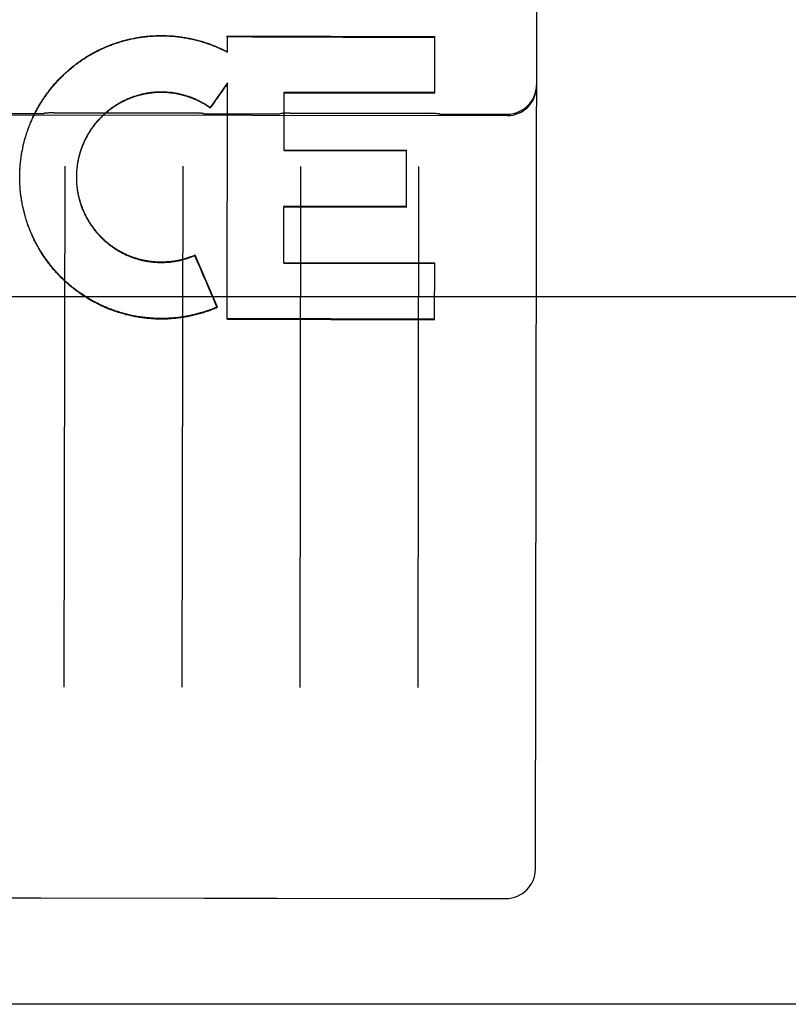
# Model space of a CAD drawing. Header units: inches. Extents: x 0 to 212, y 0 to 138.
# Tile 11 of 43: x 94.442 to 95.257, y 17.084 to 18.127. Entities that reach past the tile are written whole.
import ezdxf

# ---------------------------------------------------------------- set-up
doc = ezdxf.new("R2010")
doc.units = ezdxf.units.IN
doc.header["$LTSCALE"] = 11.6875
doc.header["$MEASUREMENT"] = 0
doc.linetypes.add('HIDDEN', pattern=[0.2, 0.1, -0.1])
doc.layers.get('0').update_dxf_attribs({"linetype": 'CONTINUOUS'})
doc.layers.add('02___PRT_ALL_AXES', color=7, linetype='CONTINUOUS')
doc.layers.add('DEFAULT_2', color=8, linetype='HIDDEN')

msp = doc.modelspace()

# ---------------------------------------------------------------- linework, layer by layer
at = {"color": 3, "linetype": 'Continuous'}
msp.add_line((97.4119, 17.084), (62.4744, 17.084), dxfattribs=at)
at = {"layer": '02___PRT_ALL_AXES', "color": 8, "linetype": 'HIDDEN'}
for p, q in [((94.1464, 18.0271), (94.9589, 18.0258)), ((94.3901, 18.0281), (94.4651, 18.028)), ((94.4787, 18.0288), (94.6265, 18.0286)), ((94.6401, 18.0277), (94.7151, 18.0276)), ((94.7287, 18.0284), (94.8765, 18.0282)), ((94.8901, 18.0273), (94.9589, 18.0272)), ((94.3888, 17.1969), (94.4638, 17.1968)), ((94.4645, 17.1968), (94.6381, 17.1965)), ((94.6388, 17.1965), (94.7138, 17.1964)), ((94.7145, 17.1964), (94.8881, 17.1961)), ((94.8888, 17.1961), (94.9575, 17.196))]:
    msp.add_line(p, q, dxfattribs=at)
at = {"layer": 'DEFAULT_2', "color": 8, "linetype": 'HIDDEN'}
for p, q in [((94.9888, 17.2272), (94.9919, 19.1225)), ((94.6626, 18.1105), (94.8824, 18.1097)), ((94.6626, 18.0928), (94.6626, 18.1105)), ((94.8823, 18.0497), (94.8824, 18.1097)), ((94.6576, 18.0957), (94.6626, 18.0932)), ((94.6576, 18.0954), (94.6576, 18.0957)), ((94.6625, 18.0604), (94.6442, 18.0343)), ((94.6621, 17.81), (94.6625, 18.0604)), ((94.7224, 17.9888), (94.7225, 18.0504)), ((94.8823, 18.0501), (94.7225, 18.0504)), ((94.7225, 18.05), (94.8823, 18.0497)), ((94.6442, 18.0338), (94.6442, 18.0343)), ((94.7224, 17.9892), (94.8522, 17.989)), ((94.7224, 17.9888), (94.8522, 17.9886)), ((94.8522, 17.9289), (94.8522, 17.989)), ((94.49, 17.9723), (94.4891, 17.4202)), ((94.615, 17.9721), (94.6141, 17.42)), ((94.74, 17.9719), (94.7391, 17.4198)), ((94.865, 17.9717), (94.8641, 17.4196)), ((94.4423, 17.9635), (94.4424, 17.9655)), ((94.4423, 17.962), (94.4423, 17.964)), ((94.4423, 17.9605), (94.4423, 17.9626)), ((94.4423, 17.9605), (94.4423, 17.9611)), ((94.4423, 17.9592), (94.4423, 17.961)), ((94.4423, 17.9577), (94.4423, 17.9597)), ((94.4424, 17.9649), (94.4424, 17.9669)), ((94.5023, 17.9632), (94.5023, 17.9617)), ((94.5023, 17.9622), (94.5023, 17.9604)), ((94.5023, 17.9612), (94.5023, 17.9604)), ((94.5023, 17.9609), (94.5023, 17.9598)), ((94.5023, 17.9602), (94.5023, 17.9588)), ((94.5023, 17.9592), (94.5023, 17.9578)), ((94.4423, 17.9563), (94.4423, 17.9583)), ((94.4424, 17.9548), (94.4423, 17.9568)), ((94.4424, 17.9534), (94.4424, 17.9554)), ((94.7222, 17.8695), (94.7223, 17.9296)), ((94.8522, 17.9294), (94.7223, 17.9296)), ((94.7223, 17.9291), (94.8522, 17.9289)), ((94.6279, 17.8781), (94.6516, 17.823)), ((94.6279, 17.8775), (94.6279, 17.8781)), ((94.7222, 17.8701), (94.8821, 17.8698)), ((94.7222, 17.8695), (94.8821, 17.8692)), ((94.882, 17.8095), (94.8821, 17.8698)), ((63.8494, 17.834), (96.5994, 17.834)), ((94.6516, 17.8224), (94.6516, 17.823)), ((94.882, 17.8102), (94.6621, 17.8106)), ((94.6621, 17.81), (94.882, 17.8095)), ((94.4642, 17.1968), (94.4645, 17.1968)), ((94.6381, 17.1965), (94.6383, 17.1965)), ((94.7142, 17.1964), (94.7145, 17.1964)), ((94.8881, 17.1961), (94.8883, 17.1961))]:
    msp.add_line(p, q, dxfattribs=at)
for points in [[(94.4424, 17.9663), (94.4425, 17.9684), (94.4426, 17.9698), (94.4426, 17.9712), (94.4428, 17.9727), (94.4429, 17.9741), (94.443, 17.9755), (94.4432, 17.977), (94.4433, 17.9784), (94.4435, 17.9798), (94.4437, 17.9813), (94.4439, 17.9827), (94.4441, 17.9841), (94.4443, 17.9855), (94.4446, 17.987), (94.4449, 17.9884), (94.4451, 17.9898), (94.4454, 17.9912), (94.4457, 17.9926), (94.446, 17.994), (94.4464, 17.9954), (94.4467, 17.9968), (94.447, 17.9982), (94.4474, 17.9996), (94.4478, 18.001), (94.4482, 18.0024), (94.4486, 18.0038), (94.449, 18.0052), (94.4494, 18.0065), (94.4499, 18.0079), (94.4504, 18.0093), (94.4508, 18.0106), (94.4513, 18.012), (94.4518, 18.0134), (94.4523, 18.0147), (94.4529, 18.016), (94.4534, 18.0174), (94.4539, 18.0187), (94.4545, 18.02), (94.4551, 18.0214), (94.4557, 18.0227), (94.4563, 18.024), (94.4569, 18.0253), (94.4575, 18.0266), (94.4582, 18.0279), (94.4588, 18.0292), (94.4595, 18.0304), (94.4601, 18.0317), (94.4608, 18.033), (94.4615, 18.0342), (94.4622, 18.0355), (94.463, 18.0367), (94.4637, 18.038), (94.4645, 18.0392), (94.4652, 18.0404), (94.466, 18.0417), (94.4668, 18.0429), (94.4676, 18.0441), (94.4684, 18.0453), (94.4692, 18.0465), (94.47, 18.0476), (94.4709, 18.0488), (94.4717, 18.05), (94.4726, 18.0511), (94.4735, 18.0523), (94.4743, 18.0534), (94.4752, 18.0545), (94.4761, 18.0557), (94.4771, 18.0568), (94.478, 18.0579), (94.4789, 18.059), (94.4799, 18.0601), (94.4808, 18.0611), (94.4818, 18.0622), (94.4828, 18.0633), (94.4838, 18.0643), (94.4848, 18.0653), (94.4858, 18.0664), (94.4868, 18.0674), (94.4878, 18.0684), (94.4889, 18.0694), (94.4899, 18.0704), (94.491, 18.0714), (94.4921, 18.0723), (94.4931, 18.0733), (94.4942, 18.0742), (94.4953, 18.0752), (94.4964, 18.0761), (94.4975, 18.077), (94.4987, 18.0779), (94.4998, 18.0788), (94.5009, 18.0797), (94.5021, 18.0806), (94.5032, 18.0814), (94.5044, 18.0823), (94.5056, 18.0831), (94.5068, 18.0839), (94.5079, 18.0848), (94.5091, 18.0856), (94.5103, 18.0864), (94.5116, 18.0871), (94.5128, 18.0879), (94.514, 18.0887), (94.5152, 18.0894), (94.5165, 18.0902), (94.5177, 18.0909), (94.519, 18.0916), (94.5202, 18.0923), (94.5215, 18.093), (94.5228, 18.0936), (94.5241, 18.0943), (94.5254, 18.095), (94.5266, 18.0956), (94.5279, 18.0962), (94.5293, 18.0968), (94.5306, 18.0974), (94.5319, 18.098), (94.5332, 18.0986), (94.5345, 18.0992), (94.5359, 18.0997), (94.5372, 18.1002), (94.5385, 18.1008), (94.5399, 18.1013), (94.5413, 18.1018), (94.5426, 18.1023), (94.544, 18.1027), (94.5453, 18.1032), (94.5467, 18.1036), (94.5481, 18.1041), (94.5495, 18.1045), (94.5509, 18.1049), (94.5522, 18.1053), (94.5536, 18.1057), (94.555, 18.106), (94.5564, 18.1064), (94.5578, 18.1067), (94.5592, 18.107), (94.5606, 18.1073), (94.5621, 18.1076), (94.5635, 18.1079), (94.5649, 18.1082), (94.5663, 18.1084), (94.5677, 18.1087), (94.5691, 18.1089), (94.5706, 18.1091), (94.572, 18.1093), (94.5734, 18.1095), (94.5749, 18.1097), (94.5763, 18.1099), (94.5777, 18.11), (94.5792, 18.1101), (94.5806, 18.1103), (94.582, 18.1104), (94.5835, 18.1105), (94.5849, 18.1105), (94.5864, 18.1106), (94.5878, 18.1106), (94.5892, 18.1107), (94.5907, 18.1107), (94.5921, 18.1107), (94.5936, 18.1107), (94.595, 18.1107), (94.5964, 18.1107), (94.5979, 18.1106), (94.5993, 18.1105), (94.6008, 18.1105), (94.6022, 18.1104), (94.6036, 18.1103), (94.6051, 18.1102), (94.6065, 18.11), (94.608, 18.1099), (94.6094, 18.1097), (94.6108, 18.1096), (94.6123, 18.1094), (94.6137, 18.1092), (94.6151, 18.109), (94.6165, 18.1087), (94.618, 18.1085), (94.6194, 18.1082), (94.6208, 18.108), (94.6222, 18.1077), (94.6236, 18.1074), (94.625, 18.1071), (94.6264, 18.1068), (94.6278, 18.1064), (94.6292, 18.1061), (94.6306, 18.1057), (94.632, 18.1054), (94.6334, 18.105), (94.6348, 18.1046), (94.6362, 18.1042), (94.6376, 18.1037), (94.6389, 18.1033), (94.6403, 18.1028), (94.6417, 18.1024), (94.643, 18.1019), (94.6444, 18.1014), (94.6457, 18.1009), (94.6471, 18.1004), (94.6484, 18.0998)], [(94.4425, 17.9678), (94.4425, 17.9692), (94.4426, 17.9707), (94.4427, 17.9721), (94.4429, 17.9735), (94.443, 17.975), (94.4431, 17.9764), (94.4433, 17.9778), (94.4435, 17.9792), (94.4437, 17.9807), (94.4439, 17.9821), (94.4441, 17.9835), (94.4443, 17.9849), (94.4446, 17.9863), (94.4448, 17.9878), (94.4451, 17.9892), (94.4454, 17.9906), (94.4457, 17.992), (94.446, 17.9934), (94.4463, 17.9948), (94.4466, 17.9962), (94.447, 17.9976), (94.4474, 17.999), (94.4477, 18.0004), (94.4481, 18.0017), (94.4485, 18.0031), (94.4489, 18.0045), (94.4494, 18.0059), (94.4498, 18.0072), (94.4503, 18.0086), (94.4507, 18.0099), (94.4512, 18.0113), (94.4517, 18.0126), (94.4522, 18.014), (94.4527, 18.0153), (94.4533, 18.0167), (94.4538, 18.018), (94.4544, 18.0193), (94.455, 18.0206), (94.4555, 18.0219), (94.4561, 18.0233), (94.4567, 18.0246), (94.4574, 18.0259), (94.458, 18.0271), (94.4586, 18.0284), (94.4593, 18.0297), (94.46, 18.031), (94.4607, 18.0322), (94.4613, 18.0335), (94.4621, 18.0347), (94.4628, 18.036), (94.4635, 18.0372), (94.4642, 18.0385), (94.465, 18.0397), (94.4658, 18.0409), (94.4665, 18.0421), (94.4673, 18.0433), (94.4681, 18.0445), (94.4689, 18.0457), (94.4698, 18.0468), (94.4706, 18.048), (94.4714, 18.0492), (94.4723, 18.0503), (94.4732, 18.0515), (94.474, 18.0526), (94.4749, 18.0537), (94.4758, 18.0549), (94.4767, 18.056), (94.4777, 18.0571), (94.4786, 18.0582), (94.4795, 18.0593), (94.4805, 18.0603), (94.4814, 18.0614), (94.4824, 18.0624), (94.4834, 18.0635), (94.4844, 18.0645), (94.4854, 18.0656), (94.4864, 18.0666), (94.4874, 18.0676), (94.4885, 18.0686), (94.4895, 18.0696), (94.4905, 18.0706), (94.4916, 18.0715), (94.4927, 18.0725), (94.4938, 18.0734), (94.4948, 18.0744), (94.4959, 18.0753), (94.497, 18.0762), (94.4982, 18.0771), (94.4993, 18.078), (94.5004, 18.0789), (94.5015, 18.0798), (94.5027, 18.0806), (94.5038, 18.0815), (94.505, 18.0823), (94.5062, 18.0832), (94.5074, 18.084), (94.5085, 18.0848), (94.5097, 18.0856), (94.5109, 18.0864), (94.5122, 18.0871), (94.5134, 18.0879), (94.5146, 18.0887), (94.5158, 18.0894), (94.5171, 18.0901), (94.5183, 18.0908), (94.5196, 18.0915), (94.5208, 18.0922), (94.5221, 18.0929), (94.5234, 18.0936), (94.5246, 18.0942), (94.5259, 18.0949), (94.5272, 18.0955), (94.5285, 18.0961), (94.5298, 18.0967), (94.5311, 18.0973), (94.5324, 18.0979), (94.5337, 18.0984), (94.5351, 18.099), (94.5364, 18.0995), (94.5377, 18.1001), (94.5391, 18.1006), (94.5404, 18.1011), (94.5418, 18.1016), (94.5431, 18.1021), (94.5445, 18.1025), (94.5458, 18.103), (94.5472, 18.1034), (94.5486, 18.1038), (94.55, 18.1042), (94.5513, 18.1046), (94.5527, 18.105), (94.5541, 18.1054), (94.5555, 18.1058), (94.5569, 18.1061), (94.5583, 18.1064), (94.5597, 18.1068), (94.5611, 18.1071), (94.5625, 18.1074), (94.5639, 18.1076), (94.5653, 18.1079), (94.5667, 18.1082), (94.5681, 18.1084), (94.5696, 18.1086), (94.571, 18.1088), (94.5724, 18.109), (94.5738, 18.1092), (94.5752, 18.1094), (94.5767, 18.1095), (94.5781, 18.1097), (94.5795, 18.1098), (94.581, 18.1099), (94.5824, 18.11), (94.5838, 18.1101), (94.5853, 18.1102), (94.5867, 18.1102), (94.5881, 18.1103), (94.5896, 18.1103), (94.591, 18.1103), (94.5924, 18.1103), (94.5939, 18.1103), (94.5953, 18.1103), (94.5967, 18.1103), (94.5982, 18.1102), (94.5996, 18.1102), (94.601, 18.1101), (94.6025, 18.11), (94.6039, 18.1099), (94.6053, 18.1098), (94.6068, 18.1096), (94.6082, 18.1095), (94.6096, 18.1093), (94.611, 18.1092), (94.6125, 18.109), (94.6139, 18.1088), (94.6153, 18.1086), (94.6167, 18.1083), (94.6181, 18.1081), (94.6196, 18.1078), (94.621, 18.1076), (94.6224, 18.1073), (94.6238, 18.107), (94.6252, 18.1067), (94.6266, 18.1064), (94.628, 18.106), (94.6294, 18.1057), (94.6308, 18.1053), (94.6321, 18.105), (94.6335, 18.1046), (94.6349, 18.1042), (94.6363, 18.1037), (94.6376, 18.1033), (94.639, 18.1029), (94.6404, 18.1024), (94.6417, 18.102), (94.6431, 18.1015), (94.6444, 18.101), (94.6458, 18.1005), (94.6471, 18.1), (94.6484, 18.0994)], [(94.6484, 18.0998), (94.6497, 18.0993), (94.6511, 18.0987), (94.6524, 18.0981), (94.6537, 18.0976), (94.655, 18.097), (94.6563, 18.0964), (94.6576, 18.0957)], [(94.6484, 18.0994), (94.6498, 18.0989), (94.6511, 18.0983), (94.6524, 18.0978), (94.6537, 18.0972), (94.655, 18.0966), (94.6563, 18.096), (94.6576, 18.0954)], [(94.6442, 18.0343), (94.6434, 18.0348), (94.6425, 18.0354), (94.6417, 18.0359), (94.6409, 18.0365), (94.6401, 18.037), (94.6392, 18.0375), (94.6384, 18.038), (94.6375, 18.0385), (94.6367, 18.039), (94.6358, 18.0395), (94.6349, 18.04), (94.6341, 18.0404), (94.6332, 18.0409), (94.6323, 18.0413), (94.6314, 18.0418), (94.6305, 18.0422), (94.6296, 18.0426), (94.6288, 18.043), (94.6278, 18.0434), (94.6269, 18.0438), (94.626, 18.0442), (94.6251, 18.0445), (94.6242, 18.0449), (94.6233, 18.0452), (94.6223, 18.0456), (94.6214, 18.0459), (94.6205, 18.0462), (94.6195, 18.0465), (94.6186, 18.0468), (94.6177, 18.0471), (94.6167, 18.0473), (94.6158, 18.0476), (94.6148, 18.0479), (94.6138, 18.0481), (94.6129, 18.0483), (94.6119, 18.0486), (94.611, 18.0488), (94.61, 18.049), (94.609, 18.0491), (94.6081, 18.0493), (94.6071, 18.0495), (94.6061, 18.0497), (94.6051, 18.0498), (94.6042, 18.0499), (94.6032, 18.0501), (94.6022, 18.0502), (94.6012, 18.0503), (94.6002, 18.0504), (94.5993, 18.0504), (94.5983, 18.0505), (94.5973, 18.0506), (94.5963, 18.0506), (94.5953, 18.0507), (94.5943, 18.0507), (94.5934, 18.0507), (94.5924, 18.0507), (94.5914, 18.0507), (94.5904, 18.0507), (94.5894, 18.0507), (94.5884, 18.0506), (94.5874, 18.0506), (94.5865, 18.0505), (94.5855, 18.0505), (94.5845, 18.0504), (94.5835, 18.0503), (94.5825, 18.0502), (94.5815, 18.0501), (94.5806, 18.05), (94.5796, 18.0498), (94.5786, 18.0497), (94.5776, 18.0495), (94.5767, 18.0494), (94.5757, 18.0492), (94.5747, 18.049), (94.5738, 18.0488), (94.5728, 18.0486), (94.5718, 18.0484), (94.5709, 18.0481), (94.5699, 18.0479), (94.569, 18.0476), (94.568, 18.0474), (94.5671, 18.0471), (94.5661, 18.0468), (94.5652, 18.0465), (94.5642, 18.0462), (94.5633, 18.0459), (94.5624, 18.0456), (94.5615, 18.0453), (94.5605, 18.0449), (94.5596, 18.0446), (94.5587, 18.0442), (94.5578, 18.0438), (94.5569, 18.0435), (94.556, 18.0431), (94.5551, 18.0427), (94.5542, 18.0423), (94.5533, 18.0418), (94.5524, 18.0414), (94.5515, 18.041), (94.5506, 18.0405), (94.5498, 18.04), (94.5489, 18.0396), (94.548, 18.0391), (94.5472, 18.0386), (94.5463, 18.0381), (94.5455, 18.0376), (94.5446, 18.0371), (94.5438, 18.0366), (94.543, 18.036), (94.5422, 18.0355), (94.5413, 18.0349), (94.5405, 18.0344), (94.5397, 18.0338), (94.5389, 18.0332), (94.5381, 18.0326), (94.5374, 18.032), (94.5366, 18.0314), (94.5358, 18.0308), (94.535, 18.0302), (94.5343, 18.0296), (94.5335, 18.0289), (94.5328, 18.0283), (94.5321, 18.0276), (94.5313, 18.0269), (94.5306, 18.0263), (94.5299, 18.0256), (94.5292, 18.0249), (94.5285, 18.0242), (94.5278, 18.0235), (94.5271, 18.0228), (94.5264, 18.0221), (94.5258, 18.0214), (94.5251, 18.0206), (94.5245, 18.0199), (94.5238, 18.0191), (94.5232, 18.0184), (94.5226, 18.0176), (94.5219, 18.0169), (94.5213, 18.0161), (94.5207, 18.0153), (94.5201, 18.0145), (94.5195, 18.0137), (94.519, 18.0129), (94.5184, 18.0121), (94.5178, 18.0113), (94.5173, 18.0105), (94.5167, 18.0097), (94.5162, 18.0088), (94.5157, 18.008), (94.5152, 18.0072), (94.5147, 18.0063), (94.5142, 18.0055), (94.5137, 18.0046), (94.5132, 18.0037), (94.5128, 18.0029), (94.5123, 18.002), (94.5119, 18.0011), (94.5114, 18.0002), (94.511, 17.9993), (94.5106, 17.9984), (94.5102, 17.9976), (94.5098, 17.9966), (94.5094, 17.9957), (94.509, 17.9948), (94.5086, 17.9939), (94.5083, 17.993), (94.5079, 17.9921), (94.5076, 17.9912), (94.5073, 17.9902), (94.5069, 17.9893), (94.5066, 17.9884), (94.5063, 17.9874), (94.506, 17.9865), (94.5058, 17.9855), (94.5055, 17.9846), (94.5052, 17.9836), (94.505, 17.9827), (94.5048, 17.9817), (94.5045, 17.9808), (94.5043, 17.9798), (94.5041, 17.9788), (94.5039, 17.9779), (94.5037, 17.9769), (94.5036, 17.9759), (94.5034, 17.9749), (94.5033, 17.974), (94.5031, 17.973), (94.503, 17.972), (94.5029, 17.971), (94.5028, 17.9701), (94.5027, 17.9691), (94.5026, 17.9681), (94.5025, 17.9671), (94.5024, 17.9661), (94.5024, 17.9651), (94.5023, 17.9642), (94.5023, 17.9632)], [(94.6442, 18.0338), (94.6434, 18.0344), (94.6425, 18.035), (94.6417, 18.0355), (94.6409, 18.036), (94.6401, 18.0366), (94.6392, 18.0371), (94.6384, 18.0376), (94.6376, 18.0381), (94.6367, 18.0386), (94.6359, 18.0391), (94.635, 18.0395), (94.6341, 18.04), (94.6333, 18.0404), (94.6324, 18.0409), (94.6315, 18.0413), (94.6306, 18.0417), (94.6297, 18.0421), (94.6288, 18.0426), (94.6279, 18.0429), (94.627, 18.0433), (94.6261, 18.0437), (94.6252, 18.0441), (94.6243, 18.0444), (94.6234, 18.0448), (94.6225, 18.0451), (94.6215, 18.0454), (94.6206, 18.0457), (94.6197, 18.046), (94.6187, 18.0463), (94.6178, 18.0466), (94.6169, 18.0469), (94.6159, 18.0472), (94.615, 18.0474), (94.614, 18.0476), (94.6131, 18.0479), (94.6121, 18.0481), (94.6112, 18.0483), (94.6102, 18.0485), (94.6092, 18.0487), (94.6083, 18.0489), (94.6073, 18.0491), (94.6063, 18.0492), (94.6054, 18.0494), (94.6044, 18.0495), (94.6034, 18.0496), (94.6024, 18.0497), (94.6015, 18.0498), (94.6005, 18.0499), (94.5995, 18.05), (94.5985, 18.0501), (94.5976, 18.0502), (94.5966, 18.0502), (94.5956, 18.0503), (94.5946, 18.0503), (94.5936, 18.0503), (94.5927, 18.0503), (94.5917, 18.0503), (94.5907, 18.0503), (94.5897, 18.0503), (94.5887, 18.0502), (94.5878, 18.0502), (94.5868, 18.0501), (94.5858, 18.0501), (94.5848, 18.05), (94.5838, 18.0499), (94.5829, 18.0498), (94.5819, 18.0497), (94.5809, 18.0496), (94.58, 18.0495), (94.579, 18.0493), (94.578, 18.0492), (94.577, 18.049), (94.5761, 18.0488), (94.5751, 18.0487), (94.5742, 18.0485), (94.5732, 18.0483), (94.5722, 18.0481), (94.5713, 18.0478), (94.5703, 18.0476), (94.5694, 18.0474), (94.5684, 18.0471), (94.5675, 18.0468), (94.5665, 18.0466), (94.5656, 18.0463), (94.5647, 18.046), (94.5637, 18.0457), (94.5628, 18.0454), (94.5619, 18.045), (94.561, 18.0447), (94.5601, 18.0443), (94.5591, 18.044), (94.5582, 18.0436), (94.5573, 18.0432), (94.5564, 18.0429), (94.5555, 18.0425), (94.5546, 18.0421), (94.5537, 18.0416), (94.5529, 18.0412), (94.552, 18.0408), (94.5511, 18.0403), (94.5502, 18.0399), (94.5494, 18.0394), (94.5485, 18.0389), (94.5477, 18.0385), (94.5468, 18.038), (94.546, 18.0375), (94.5451, 18.037), (94.5443, 18.0364), (94.5435, 18.0359), (94.5426, 18.0354), (94.5418, 18.0348), (94.541, 18.0343), (94.5402, 18.0337), (94.5394, 18.0331), (94.5386, 18.0326), (94.5378, 18.032), (94.5371, 18.0314), (94.5363, 18.0308), (94.5355, 18.0302), (94.5348, 18.0295), (94.534, 18.0289), (94.5333, 18.0283), (94.5325, 18.0276), (94.5318, 18.027), (94.5311, 18.0263), (94.5304, 18.0256), (94.5297, 18.0249), (94.529, 18.0243), (94.5283, 18.0236), (94.5276, 18.0229), (94.5269, 18.0222), (94.5262, 18.0214), (94.5256, 18.0207), (94.5249, 18.02), (94.5243, 18.0192), (94.5236, 18.0185), (94.523, 18.0177), (94.5224, 18.017), (94.5218, 18.0162), (94.5212, 18.0155), (94.5206, 18.0147), (94.52, 18.0139), (94.5194, 18.0131), (94.5188, 18.0123), (94.5183, 18.0115), (94.5177, 18.0107), (94.5172, 18.0099), (94.5166, 18.009), (94.5161, 18.0082), (94.5156, 18.0074), (94.5151, 18.0065), (94.5146, 18.0057), (94.5141, 18.0048), (94.5136, 18.004), (94.5131, 18.0031), (94.5127, 18.0023), (94.5122, 18.0014), (94.5118, 18.0005), (94.5113, 17.9996), (94.5109, 17.9988), (94.5105, 17.9979), (94.5101, 17.997), (94.5097, 17.9961), (94.5093, 17.9952), (94.5089, 17.9943), (94.5086, 17.9933), (94.5082, 17.9924), (94.5079, 17.9915), (94.5075, 17.9906), (94.5072, 17.9897), (94.5069, 17.9887), (94.5066, 17.9878), (94.5063, 17.9869), (94.506, 17.9859), (94.5057, 17.985), (94.5055, 17.984), (94.5052, 17.9831), (94.505, 17.9821), (94.5047, 17.9812), (94.5045, 17.9802), (94.5043, 17.9793), (94.5041, 17.9783), (94.5039, 17.9773), (94.5037, 17.9764), (94.5036, 17.9754), (94.5034, 17.9744), (94.5033, 17.9735), (94.5031, 17.9725), (94.503, 17.9715), (94.5029, 17.9705), (94.5028, 17.9696), (94.5027, 17.9686), (94.5026, 17.9676), (94.5025, 17.9666), (94.5024, 17.9657), (94.5024, 17.9647), (94.5023, 17.9637), (94.5023, 17.9627)], [(94.4787, 18.0288), (94.4777, 18.0288), (94.4765, 18.0288), (94.4754, 18.0287), (94.4742, 18.0287), (94.4731, 18.0286), (94.4719, 18.0285), (94.4707, 18.0284), (94.4695, 18.0283), (94.4683, 18.0282), (94.4681, 18.0282)], [(94.6371, 18.0279), (94.6369, 18.0279), (94.6357, 18.0281), (94.6345, 18.0282), (94.6333, 18.0283), (94.6322, 18.0284), (94.631, 18.0284), (94.6298, 18.0285), (94.6287, 18.0285), (94.6275, 18.0285), (94.6265, 18.0286)], [(94.7287, 18.0284), (94.7277, 18.0284), (94.7265, 18.0284), (94.7254, 18.0283), (94.7242, 18.0283), (94.7231, 18.0282), (94.7219, 18.0281), (94.7207, 18.028), (94.7195, 18.0279), (94.7183, 18.0278), (94.7181, 18.0278)], [(94.8871, 18.0275), (94.8869, 18.0275), (94.8857, 18.0277), (94.8845, 18.0278), (94.8833, 18.0279), (94.8822, 18.028), (94.881, 18.028), (94.8798, 18.0281), (94.8787, 18.0281), (94.8775, 18.0281), (94.8765, 18.0282)], [(94.4426, 17.9511), (94.4425, 17.9525), (94.4424, 17.9539)], [(94.4427, 17.9491), (94.4426, 17.9505), (94.4425, 17.952), (94.4424, 17.9534)], [(94.6516, 17.823), (94.6503, 17.8224), (94.649, 17.8219), (94.6476, 17.8213), (94.6463, 17.8208), (94.645, 17.8203), (94.6436, 17.8198), (94.6422, 17.8193), (94.6409, 17.8189), (94.6395, 17.8184), (94.6381, 17.8179), (94.6368, 17.8175), (94.6354, 17.8171), (94.634, 17.8167), (94.6326, 17.8163), (94.6312, 17.8159), (94.6298, 17.8155), (94.6284, 17.8152), (94.627, 17.8148), (94.6256, 17.8145), (94.6242, 17.8142), (94.6228, 17.8139), (94.6214, 17.8136), (94.62, 17.8133), (94.6186, 17.8131), (94.6171, 17.8128), (94.6157, 17.8126), (94.6143, 17.8124), (94.6129, 17.8122), (94.6114, 17.812), (94.61, 17.8118), (94.6086, 17.8116), (94.6071, 17.8115), (94.6057, 17.8114), (94.6043, 17.8112), (94.6028, 17.8111), (94.6014, 17.811), (94.6, 17.811), (94.5985, 17.8109), (94.5971, 17.8108), (94.5956, 17.8108), (94.5942, 17.8108), (94.5927, 17.8108), (94.5913, 17.8108), (94.5899, 17.8108), (94.5884, 17.8108), (94.587, 17.8109), (94.5855, 17.8109), (94.5841, 17.811), (94.5827, 17.8111), (94.5812, 17.8112), (94.5798, 17.8113), (94.5783, 17.8114), (94.5769, 17.8116), (94.5755, 17.8117), (94.574, 17.8119), (94.5726, 17.8121), (94.5712, 17.8123), (94.5698, 17.8125), (94.5683, 17.8127), (94.5669, 17.8129), (94.5655, 17.8132), (94.5641, 17.8134), (94.5627, 17.8137), (94.5612, 17.814), (94.5598, 17.8143), (94.5584, 17.8146), (94.557, 17.815), (94.5556, 17.8153), (94.5542, 17.8157), (94.5528, 17.816), (94.5514, 17.8164), (94.5501, 17.8168), (94.5487, 17.8172), (94.5473, 17.8177), (94.5459, 17.8181), (94.5446, 17.8186), (94.5432, 17.819), (94.5418, 17.8195), (94.5405, 17.82), (94.5391, 17.8205), (94.5378, 17.821), (94.5364, 17.8215), (94.5351, 17.8221), (94.5338, 17.8226), (94.5324, 17.8232), (94.5311, 17.8238), (94.5298, 17.8244), (94.5285, 17.825), (94.5272, 17.8256), (94.5259, 17.8262), (94.5246, 17.8269), (94.5233, 17.8275), (94.5221, 17.8282), (94.5208, 17.8289), (94.5195, 17.8296), (94.5183, 17.8303), (94.517, 17.831), (94.5158, 17.8317), (94.5145, 17.8325), (94.5133, 17.8332), (94.5121, 17.834), (94.5109, 17.8348), (94.5097, 17.8356), (94.5085, 17.8364), (94.5073, 17.8372), (94.5061, 17.838), (94.5049, 17.8388), (94.5037, 17.8397), (94.5026, 17.8405), (94.5014, 17.8414), (94.5003, 17.8423), (94.4991, 17.8432), (94.498, 17.8441), (94.4969, 17.845), (94.4958, 17.8459), (94.4947, 17.8468), (94.4936, 17.8478), (94.4925, 17.8487), (94.4915, 17.8497), (94.4904, 17.8507), (94.4893, 17.8517), (94.4883, 17.8527), (94.4873, 17.8537), (94.4862, 17.8547), (94.4852, 17.8557), (94.4842, 17.8567), (94.4832, 17.8578), (94.4822, 17.8588), (94.4813, 17.8599), (94.4803, 17.861), (94.4793, 17.862), (94.4784, 17.8631), (94.4775, 17.8642), (94.4765, 17.8653), (94.4756, 17.8665), (94.4747, 17.8676), (94.4738, 17.8687), (94.473, 17.8699), (94.4721, 17.871), (94.4712, 17.8722), (94.4704, 17.8733), (94.4696, 17.8745), (94.4687, 17.8757), (94.4679, 17.8769), (94.4671, 17.8781), (94.4663, 17.8793), (94.4656, 17.8805), (94.4648, 17.8817), (94.464, 17.883), (94.4633, 17.8842), (94.4626, 17.8854), (94.4618, 17.8867), (94.4611, 17.8879), (94.4604, 17.8892), (94.4598, 17.8905), (94.4591, 17.8918), (94.4584, 17.893), (94.4578, 17.8943), (94.4572, 17.8956), (94.4565, 17.8969), (94.4559, 17.8982), (94.4553, 17.8995), (94.4548, 17.9009), (94.4542, 17.9022), (94.4536, 17.9035), (94.4531, 17.9049), (94.4526, 17.9062), (94.452, 17.9075), (94.4515, 17.9089), (94.451, 17.9102), (94.4506, 17.9116), (94.4501, 17.913), (94.4496, 17.9143), (94.4492, 17.9157), (94.4488, 17.9171), (94.4484, 17.9185), (94.448, 17.9199), (94.4476, 17.9212), (94.4472, 17.9226), (94.4468, 17.924), (94.4465, 17.9254), (94.4462, 17.9268), (94.4458, 17.9282), (94.4455, 17.9297), (94.4452, 17.9311), (94.445, 17.9325), (94.4447, 17.9339), (94.4445, 17.9353), (94.4442, 17.9367), (94.444, 17.9382), (94.4438, 17.9396), (94.4436, 17.941), (94.4434, 17.9425), (94.4432, 17.9439), (94.4431, 17.9453), (94.4429, 17.9468), (94.4428, 17.9482), (94.4427, 17.9496), (94.4426, 17.9511)], [(94.6516, 17.8224), (94.6503, 17.8218), (94.649, 17.8212), (94.6477, 17.8207), (94.6463, 17.8202), (94.645, 17.8197), (94.6436, 17.8192), (94.6423, 17.8187), (94.6409, 17.8182), (94.6396, 17.8178), (94.6382, 17.8173), (94.6369, 17.8169), (94.6355, 17.8165), (94.6341, 17.8161), (94.6327, 17.8157), (94.6314, 17.8153), (94.63, 17.8149), (94.6286, 17.8146), (94.6272, 17.8142), (94.6258, 17.8139), (94.6244, 17.8136), (94.623, 17.8133), (94.6216, 17.813), (94.6202, 17.8127), (94.6188, 17.8125), (94.6174, 17.8122), (94.616, 17.812), (94.6145, 17.8118), (94.6131, 17.8116), (94.6117, 17.8114), (94.6103, 17.8112), (94.6089, 17.811), (94.6074, 17.8109), (94.606, 17.8107), (94.6046, 17.8106), (94.6032, 17.8105), (94.6017, 17.8104), (94.6003, 17.8103), (94.5989, 17.8102), (94.5974, 17.8102), (94.596, 17.8101), (94.5946, 17.8101), (94.5931, 17.8101), (94.5917, 17.8101), (94.5903, 17.8101), (94.5888, 17.8101), (94.5874, 17.8102), (94.586, 17.8102), (94.5846, 17.8103), (94.5831, 17.8104), (94.5817, 17.8105), (94.5803, 17.8106), (94.5788, 17.8107), (94.5774, 17.8108), (94.576, 17.811), (94.5746, 17.8111), (94.5731, 17.8113), (94.5717, 17.8115), (94.5703, 17.8117), (94.5689, 17.8119), (94.5675, 17.8122), (94.5661, 17.8124), (94.5647, 17.8127), (94.5633, 17.8129), (94.5618, 17.8132), (94.5604, 17.8135), (94.559, 17.8138), (94.5577, 17.8142), (94.5563, 17.8145), (94.5549, 17.8148), (94.5535, 17.8152), (94.5521, 17.8156), (94.5507, 17.816), (94.5493, 17.8164), (94.548, 17.8168), (94.5466, 17.8172), (94.5452, 17.8177), (94.5439, 17.8181), (94.5425, 17.8186), (94.5412, 17.8191), (94.5398, 17.8196), (94.5385, 17.8201), (94.5372, 17.8206), (94.5358, 17.8211), (94.5345, 17.8217), (94.5332, 17.8222), (94.5319, 17.8228), (94.5306, 17.8234), (94.5293, 17.824), (94.528, 17.8246), (94.5267, 17.8252), (94.5254, 17.8259), (94.5241, 17.8265), (94.5228, 17.8272), (94.5216, 17.8278), (94.5203, 17.8285), (94.519, 17.8292), (94.5178, 17.8299), (94.5166, 17.8306), (94.5153, 17.8314), (94.5141, 17.8321), (94.5129, 17.8329), (94.5117, 17.8336), (94.5105, 17.8344), (94.5093, 17.8352), (94.5081, 17.836), (94.5069, 17.8368), (94.5057, 17.8376), (94.5045, 17.8385), (94.5034, 17.8393), (94.5022, 17.8402), (94.5011, 17.841), (94.4999, 17.8419), (94.4988, 17.8428), (94.4977, 17.8437), (94.4966, 17.8446), (94.4955, 17.8455), (94.4944, 17.8465), (94.4933, 17.8474), (94.4922, 17.8484), (94.4912, 17.8493), (94.4901, 17.8503), (94.4891, 17.8513), (94.488, 17.8523), (94.487, 17.8533), (94.486, 17.8543), (94.485, 17.8553), (94.484, 17.8564), (94.483, 17.8574), (94.482, 17.8585), (94.481, 17.8595), (94.4801, 17.8606), (94.4791, 17.8617), (94.4782, 17.8628), (94.4773, 17.8639), (94.4764, 17.865), (94.4754, 17.8661), (94.4746, 17.8672), (94.4737, 17.8683), (94.4728, 17.8695), (94.4719, 17.8706), (94.4711, 17.8718), (94.4702, 17.873), (94.4694, 17.8741), (94.4686, 17.8753), (94.4678, 17.8765), (94.467, 17.8777), (94.4662, 17.8789), (94.4654, 17.8801), (94.4647, 17.8813), (94.4639, 17.8826), (94.4632, 17.8838), (94.4625, 17.885), (94.4617, 17.8863), (94.461, 17.8876), (94.4604, 17.8888), (94.4597, 17.8901), (94.459, 17.8914), (94.4584, 17.8926), (94.4577, 17.8939), (94.4571, 17.8952), (94.4565, 17.8965), (94.4559, 17.8978), (94.4553, 17.8991), (94.4547, 17.9005), (94.4541, 17.9018), (94.4536, 17.9031), (94.453, 17.9044), (94.4525, 17.9058), (94.452, 17.9071), (94.4515, 17.9085), (94.451, 17.9098), (94.4505, 17.9112), (94.4501, 17.9125), (94.4496, 17.9139), (94.4492, 17.9153), (94.4487, 17.9166), (94.4483, 17.918), (94.4479, 17.9194), (94.4476, 17.9208), (94.4472, 17.9222), (94.4468, 17.9236), (94.4465, 17.925), (94.4462, 17.9264), (94.4458, 17.9278), (94.4455, 17.9292), (94.4452, 17.9306), (94.445, 17.932), (94.4447, 17.9334), (94.4444, 17.9348), (94.4442, 17.9363), (94.444, 17.9377), (94.4438, 17.9391), (94.4436, 17.9405), (94.4434, 17.942), (94.4432, 17.9434), (94.4431, 17.9448), (94.4429, 17.9462), (94.4428, 17.9477), (94.4427, 17.9491)], [(94.5023, 17.9582), (94.5023, 17.9568), (94.5024, 17.9558), (94.5024, 17.9548), (94.5025, 17.9539), (94.5026, 17.9529), (94.5027, 17.9519), (94.5028, 17.9509), (94.5029, 17.95), (94.503, 17.949), (94.5031, 17.948), (94.5033, 17.947), (94.5034, 17.9461), (94.5036, 17.9451), (94.5037, 17.9441), (94.5039, 17.9432), (94.5041, 17.9422), (94.5043, 17.9412), (94.5045, 17.9403), (94.5048, 17.9393), (94.505, 17.9384), (94.5052, 17.9374), (94.5055, 17.9365), (94.5057, 17.9355), (94.506, 17.9346), (94.5063, 17.9336), (94.5066, 17.9327), (94.5069, 17.9318), (94.5072, 17.9308), (94.5075, 17.9299), (94.5079, 17.929), (94.5082, 17.9281), (94.5086, 17.9271), (94.509, 17.9262), (94.5093, 17.9253), (94.5097, 17.9244), (94.5101, 17.9235), (94.5105, 17.9226), (94.5109, 17.9217), (94.5114, 17.9208), (94.5118, 17.92), (94.5122, 17.9191), (94.5127, 17.9182), (94.5132, 17.9173), (94.5136, 17.9165), (94.5141, 17.9156), (94.5146, 17.9148), (94.5151, 17.9139), (94.5156, 17.9131), (94.5161, 17.9123), (94.5167, 17.9114), (94.5172, 17.9106), (94.5177, 17.9098), (94.5183, 17.909), (94.5189, 17.9082), (94.5194, 17.9074), (94.52, 17.9066), (94.5206, 17.9058), (94.5212, 17.905), (94.5218, 17.9042), (94.5224, 17.9035), (94.523, 17.9027), (94.5237, 17.902), (94.5243, 17.9012), (94.525, 17.9005), (94.5256, 17.8997), (94.5263, 17.899), (94.5269, 17.8983), (94.5276, 17.8976), (94.5283, 17.8969), (94.529, 17.8962), (94.5297, 17.8955), (94.5304, 17.8948), (94.5311, 17.8942), (94.5319, 17.8935), (94.5326, 17.8928), (94.5333, 17.8922), (94.5341, 17.8916), (94.5348, 17.8909), (94.5356, 17.8903), (94.5363, 17.8897), (94.5371, 17.8891), (94.5379, 17.8885), (94.5387, 17.8879), (94.5395, 17.8873), (94.5403, 17.8867), (94.5411, 17.8862), (94.5419, 17.8856), (94.5427, 17.8851), (94.5435, 17.8845), (94.5443, 17.884), (94.5452, 17.8835), (94.546, 17.883), (94.5468, 17.8825), (94.5477, 17.882), (94.5486, 17.8815), (94.5494, 17.881), (94.5503, 17.8806), (94.5511, 17.8801), (94.552, 17.8797), (94.5529, 17.8793), (94.5538, 17.8788), (94.5547, 17.8784), (94.5556, 17.878), (94.5565, 17.8776), (94.5574, 17.8772), (94.5583, 17.8769), (94.5592, 17.8765), (94.5601, 17.8761), (94.561, 17.8758), (94.5619, 17.8755), (94.5628, 17.8751), (94.5638, 17.8748), (94.5647, 17.8745), (94.5656, 17.8742), (94.5666, 17.8739), (94.5675, 17.8736), (94.5685, 17.8734), (94.5694, 17.8731), (94.5704, 17.8729), (94.5713, 17.8727), (94.5723, 17.8724), (94.5732, 17.8722), (94.5742, 17.872), (94.5751, 17.8718), (94.5761, 17.8716), (94.5771, 17.8715), (94.578, 17.8713), (94.579, 17.8712), (94.58, 17.871), (94.5809, 17.8709), (94.5819, 17.8708), (94.5829, 17.8707), (94.5839, 17.8706), (94.5848, 17.8705), (94.5858, 17.8704), (94.5868, 17.8703), (94.5878, 17.8703), (94.5887, 17.8702), (94.5897, 17.8702), (94.5907, 17.8702), (94.5917, 17.8702), (94.5927, 17.8702), (94.5936, 17.8702), (94.5946, 17.8702), (94.5956, 17.8702), (94.5966, 17.8703), (94.5975, 17.8703), (94.5985, 17.8704), (94.5995, 17.8705), (94.6005, 17.8705), (94.6015, 17.8706), (94.6024, 17.8707), (94.6034, 17.8709), (94.6044, 17.871), (94.6053, 17.8711), (94.6063, 17.8713), (94.6073, 17.8714), (94.6082, 17.8716), (94.6092, 17.8718), (94.6102, 17.872), (94.6111, 17.8722), (94.6121, 17.8724), (94.613, 17.8726), (94.614, 17.8728), (94.6149, 17.8731), (94.6159, 17.8733), (94.6168, 17.8736), (94.6178, 17.8739), (94.6187, 17.8741), (94.6196, 17.8744), (94.6206, 17.8747), (94.6215, 17.8751), (94.6224, 17.8754), (94.6233, 17.8757), (94.6243, 17.8761), (94.6252, 17.8764), (94.6261, 17.8768), (94.627, 17.8771), (94.6279, 17.8775)], [(94.5024, 17.9573), (94.5024, 17.9563), (94.5024, 17.9553), (94.5025, 17.9543), (94.5026, 17.9533), (94.5027, 17.9523), (94.5028, 17.9514), (94.5029, 17.9504), (94.503, 17.9494), (94.5031, 17.9484), (94.5033, 17.9475), (94.5034, 17.9465), (94.5036, 17.9455), (94.5038, 17.9445), (94.5039, 17.9436), (94.5041, 17.9426), (94.5043, 17.9416), (94.5046, 17.9407), (94.5048, 17.9397), (94.505, 17.9388), (94.5053, 17.9378), (94.5055, 17.9369), (94.5058, 17.9359), (94.5061, 17.935), (94.5063, 17.934), (94.5066, 17.9331), (94.507, 17.9321), (94.5073, 17.9312), (94.5076, 17.9303), (94.5079, 17.9293), (94.5083, 17.9284), (94.5086, 17.9275), (94.509, 17.9266), (94.5094, 17.9257), (94.5098, 17.9248), (94.5102, 17.9239), (94.5106, 17.923), (94.511, 17.9221), (94.5114, 17.9212), (94.5119, 17.9203), (94.5123, 17.9194), (94.5128, 17.9186), (94.5132, 17.9177), (94.5137, 17.9168), (94.5142, 17.916), (94.5147, 17.9151), (94.5152, 17.9143), (94.5157, 17.9134), (94.5162, 17.9126), (94.5168, 17.9118), (94.5173, 17.9109), (94.5179, 17.9101), (94.5184, 17.9093), (94.519, 17.9085), (94.5196, 17.9077), (94.5202, 17.9069), (94.5208, 17.9061), (94.5214, 17.9054), (94.522, 17.9046), (94.5226, 17.9038), (94.5232, 17.9031), (94.5238, 17.9023), (94.5245, 17.9016), (94.5251, 17.9008), (94.5258, 17.9001), (94.5265, 17.8994), (94.5272, 17.8986), (94.5278, 17.8979), (94.5285, 17.8972), (94.5292, 17.8965), (94.5299, 17.8958), (94.5306, 17.8952), (94.5314, 17.8945), (94.5321, 17.8938), (94.5328, 17.8932), (94.5336, 17.8925), (94.5343, 17.8919), (94.5351, 17.8913), (94.5359, 17.8906), (94.5366, 17.89), (94.5374, 17.8894), (94.5382, 17.8888), (94.539, 17.8882), (94.5398, 17.8877), (94.5406, 17.8871), (94.5414, 17.8865), (94.5422, 17.886), (94.543, 17.8854), (94.5439, 17.8849), (94.5447, 17.8844), (94.5455, 17.8838), (94.5464, 17.8833), (94.5472, 17.8828), (94.5481, 17.8824), (94.5489, 17.8819), (94.5498, 17.8814), (94.5507, 17.8809), (94.5516, 17.8805), (94.5524, 17.8801), (94.5533, 17.8796), (94.5542, 17.8792), (94.5551, 17.8788), (94.556, 17.8784), (94.5569, 17.878), (94.5578, 17.8776), (94.5587, 17.8772), (94.5597, 17.8769), (94.5606, 17.8765), (94.5615, 17.8762), (94.5624, 17.8758), (94.5634, 17.8755), (94.5643, 17.8752), (94.5652, 17.8749), (94.5662, 17.8746), (94.5671, 17.8743), (94.5681, 17.8741), (94.569, 17.8738), (94.57, 17.8736), (94.5709, 17.8733), (94.5719, 17.8731), (94.5729, 17.8729), (94.5738, 17.8727), (94.5748, 17.8725), (94.5758, 17.8723), (94.5767, 17.8721), (94.5777, 17.8719), (94.5787, 17.8718), (94.5796, 17.8716), (94.5806, 17.8715), (94.5816, 17.8714), (94.5826, 17.8713), (94.5836, 17.8712), (94.5845, 17.8711), (94.5855, 17.871), (94.5865, 17.8709), (94.5875, 17.8709), (94.5885, 17.8708), (94.5895, 17.8708), (94.5904, 17.8708), (94.5914, 17.8708), (94.5924, 17.8708), (94.5934, 17.8708), (94.5944, 17.8708), (94.5954, 17.8708), (94.5964, 17.8708), (94.5973, 17.8709), (94.5983, 17.871), (94.5993, 17.871), (94.6003, 17.8711), (94.6013, 17.8712), (94.6023, 17.8713), (94.6032, 17.8714), (94.6042, 17.8715), (94.6052, 17.8717), (94.6062, 17.8718), (94.6071, 17.872), (94.6081, 17.8722), (94.6091, 17.8723), (94.61, 17.8725), (94.611, 17.8727), (94.612, 17.8729), (94.6129, 17.8732), (94.6139, 17.8734), (94.6149, 17.8736), (94.6158, 17.8739), (94.6168, 17.8741), (94.6177, 17.8744), (94.6186, 17.8747), (94.6196, 17.875), (94.6205, 17.8753), (94.6215, 17.8756), (94.6224, 17.8759), (94.6233, 17.8763), (94.6242, 17.8766), (94.6252, 17.877), (94.6261, 17.8773), (94.627, 17.8777), (94.6279, 17.8781)]]:
    msp.add_lwpolyline(points, dxfattribs=at)
for centre, radius, start, end in [((94.9589, 18.0585), 0.0312, 269.9082, 359.9082), ((94.9589, 18.057), 0.0312, 269.9082, 359.9082), ((94.4651, 18.053), 0.025, 269.9082, 276.7216), ((94.6401, 18.0527), 0.025, 263.0947, 269.9082), ((94.7151, 18.0526), 0.025, 269.9082, 276.7216), ((94.8901, 18.0523), 0.025, 263.0947, 269.9082), ((94.9576, 17.2273), 0.0312, 269.9082, 359.9082), ((94.4638, 17.2218), 0.025, 269.9082, 270.8985), ((94.6388, 17.2215), 0.025, 268.9179, 269.9082), ((94.7138, 17.2214), 0.025, 269.9082, 270.8985), ((94.8888, 17.2211), 0.025, 268.9179, 269.9082)]:
    msp.add_arc(centre, radius, start, end, dxfattribs=at)
for centre, major_axis, ratio, start_param, end_param in [((21.293, 18.2877), (2556.7949, -9.4286), 0.000036, 1.542011, 1.542097), ((94.3255, 18.1707), (10.5495, -5.3484), 0.007023, 1.542399, 1.542867), ((94.8051, 18.1699), (3.746, 5.3259), 0.008204, -4.685979, -4.681074), ((94.4615, 18.1704), (-2.2989, 5.3357), 0.006362, -1.63882, -1.628461)]:
    msp.add_ellipse(centre, major_axis=major_axis, ratio=ratio, start_param=start_param, end_param=end_param, dxfattribs=at)

doc.saveas('drawing.dxf')
